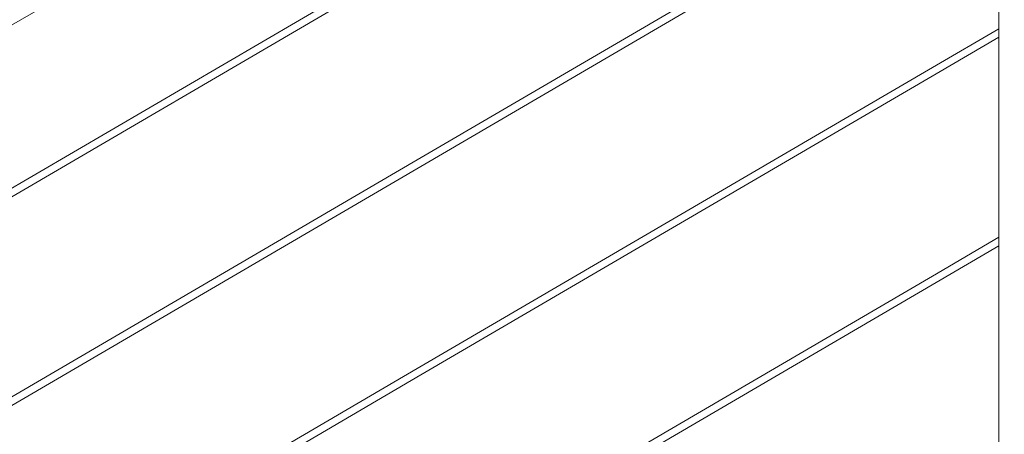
# Model space of a CAD drawing. Header units: millimetres. Extents: x -126680 to -83680, y 18016 to 39016.
# Tile 103 of 121: x -109926 to -109391, y 32123 to 32348. Entities that reach past the tile are written whole.
import ezdxf

# ---------------------------------------------------------------- set-up
doc = ezdxf.new("R2010")
doc.units = ezdxf.units.MM
doc.header["$MEASUREMENT"] = 0
doc.linetypes.add('Wipeout_Contour', pattern=[1000, 0, -1000])
doc.layers.add('Nowe_Konstrukcja - Schody', color=7, linetype='Continuous')
doc.layers.add('Nowe_Konstrukcja - Ściany zew', color=7, linetype='Continuous')
doc.layers.add('Nowe_Konstrukcja - Schody_Nr_pióra__101', color=250, linetype='Continuous', lineweight=13, true_color=0x333333)

msp = doc.modelspace()

# ---------------------------------------------------------------- wipeouts: each hides what was drawn before it
at = {"color": 254, "linetype": 'Wipeout_Contour', "lineweight": 0, "ltscale": 458174.304982}
msp.add_wipeout([(-109997.9, 32354.82), (-109993.81, 32347.82), (-109713.81, 32511.45), (-109717.9, 32518.45)], dxfattribs=at).dxf.layer = 'Nowe_Konstrukcja - Schody'
at = {"color": 254, "linetype": 'Wipeout_Contour', "lineweight": 0, "ltscale": 457260.016265}
msp.add_wipeout([(-110085.63, 31934.09), (-109992.63, 31879.74), (-109393.98, 32229.6), (-109393.98, 32338.3)], dxfattribs=at).dxf.layer = 'Nowe_Konstrukcja - Ściany zew'

# ---------------------------------------------------------------- next in the draw order: wipeouts: each hides what was drawn before it
at = {"color": 254, "linetype": 'Wipeout_Contour', "lineweight": 0, "ltscale": 458148.553435}
msp.add_wipeout([(-109993.81, 32347.82), (-109988.98, 32339.56), (-109708.98, 32503.19), (-109713.81, 32511.45)], dxfattribs=at).dxf.layer = 'Nowe_Konstrukcja - Schody'
at = {"color": 254, "linetype": 'Wipeout_Contour', "lineweight": 0, "ltscale": 456978.169485}
msp.add_wipeout([(-109988.67, 31877.42), (-109895.67, 31823.07), (-109393.98, 32116.27), (-109393.98, 32224.97)], dxfattribs=at).dxf.layer = 'Nowe_Konstrukcja - Ściany zew'

# ---------------------------------------------------------------- next in the draw order: wipeouts: each hides what was drawn before it
at = {"color": 254, "linetype": 'Wipeout_Contour', "lineweight": 0, "ltscale": 456084.714836}
msp.add_wipeout([(-109393.98, 31766.83), (-109343.98, 31766.83), (-109343.98, 32701.89), (-109393.98, 32701.89)], dxfattribs=at).dxf.layer = 'Nowe_Konstrukcja - Schody'
at = {"color": 254, "linetype": 'Wipeout_Contour', "lineweight": 0, "ltscale": 458120.681528}
msp.add_wipeout([(-109988.98, 32339.56), (-109984.15, 32331.3), (-109704.15, 32494.93), (-109708.98, 32503.19)], dxfattribs=at).dxf.layer = 'Nowe_Konstrukcja - Schody'
at = {"color": 254, "linetype": 'Wipeout_Contour', "lineweight": 0, "ltscale": 456727.648721}
msp.add_wipeout([(-109429.69, 32208.05), (-109709.69, 32044.41), (-109708.98, 32043.19), (-109428.98, 32206.83)], dxfattribs=at).dxf.layer = 'Nowe_Konstrukcja - Schody'

# ---------------------------------------------------------------- next in the draw order: wipeouts: each hides what was drawn before it
at = {"color": 254, "linetype": 'Wipeout_Contour', "lineweight": 0, "ltscale": 458094.932552}
msp.add_wipeout([(-109704.15, 32494.93), (-109984.15, 32331.3), (-109980.06, 32324.29), (-109700.06, 32487.93)], dxfattribs=at).dxf.layer = 'Nowe_Konstrukcja - Schody'
at = {"color": 254, "linetype": 'Wipeout_Contour', "lineweight": 0, "ltscale": 456723.535629}
msp.add_wipeout([(-109708.98, 32043.19), (-109708.27, 32041.97), (-109428.27, 32205.61), (-109428.98, 32206.83)], dxfattribs=at).dxf.layer = 'Nowe_Konstrukcja - Schody'

# ---------------------------------------------------------------- next in the draw order: wipeouts: each hides what was drawn before it
at = {"color": 254, "linetype": 'Wipeout_Contour', "lineweight": 0, "ltscale": 458075.22591}
msp.add_wipeout([(-109700.06, 32487.93), (-109980.06, 32324.29), (-109977.33, 32319.61), (-109697.33, 32483.25)], dxfattribs=at).dxf.layer = 'Nowe_Konstrukcja - Schody'
at = {"color": 254, "linetype": 'Wipeout_Contour', "lineweight": 0, "ltscale": 456720.627254}
msp.add_wipeout([(-109708.27, 32041.97), (-109707.97, 32041.46), (-109427.97, 32205.1), (-109428.27, 32205.61)], dxfattribs=at).dxf.layer = 'Nowe_Konstrukcja - Schody'

# ---------------------------------------------------------------- next in the draw order: wipeouts: each hides what was drawn before it
at = {"color": 254, "linetype": 'Wipeout_Contour', "lineweight": 0, "ltscale": 458064.56103}
msp.add_wipeout([(-109697.33, 32483.25), (-109977.33, 32319.61), (-109976.37, 32317.97), (-109696.37, 32481.61)], dxfattribs=at).dxf.layer = 'Nowe_Konstrukcja - Schody'
at = {"color": 254, "linetype": 'Wipeout_Contour', "lineweight": 0, "ltscale": 456730.557104}
msp.add_wipeout([(-109429.99, 32208.55), (-109709.99, 32044.92), (-109709.69, 32044.41), (-109429.69, 32208.05)], dxfattribs=at).dxf.layer = 'Nowe_Konstrukcja - Schody'

# ---------------------------------------------------------------- next in the draw order: wipeouts: each hides what was drawn before it
at = {"color": 254, "linetype": 'Wipeout_Contour', "lineweight": 0, "ltscale": 456226.203908}
msp.add_wipeout([(-109429.69, 32208.05), (-109428.98, 32206.83), (-109393.98, 32227.28), (-109393.98, 32228.92)], dxfattribs=at).dxf.layer = 'Nowe_Konstrukcja - Schody'
at = {"color": 254, "linetype": 'Wipeout_Contour', "lineweight": 0, "ltscale": 457746.074408}
msp.add_wipeout([(-109989.69, 31994.11), (-109988.98, 31992.89), (-109708.98, 32156.52), (-109709.69, 32157.75)], dxfattribs=at).dxf.layer = 'Nowe_Konstrukcja - Schody'

# ---------------------------------------------------------------- next in the draw order: wipeouts: each hides what was drawn before it
at = {"color": 254, "linetype": 'Wipeout_Contour', "lineweight": 0, "ltscale": 456223.2199}
msp.add_wipeout([(-109428.98, 32206.83), (-109428.27, 32205.61), (-109393.98, 32225.64), (-109393.98, 32227.28)], dxfattribs=at).dxf.layer = 'Nowe_Konstrukcja - Schody'
at = {"color": 254, "linetype": 'Wipeout_Contour', "lineweight": 0, "ltscale": 457741.965666}
msp.add_wipeout([(-109988.98, 31992.89), (-109988.27, 31991.67), (-109708.27, 32155.3), (-109708.98, 32156.52)], dxfattribs=at).dxf.layer = 'Nowe_Konstrukcja - Schody'

# ---------------------------------------------------------------- next in the draw order: wipeouts: each hides what was drawn before it
at = {"color": 254, "linetype": 'Wipeout_Contour', "lineweight": 0, "ltscale": 456221.101462}
msp.add_wipeout([(-109428.27, 32205.61), (-109427.97, 32205.1), (-109393.98, 32224.97), (-109393.98, 32225.64)], dxfattribs=at).dxf.layer = 'Nowe_Konstrukcja - Schody'
at = {"color": 254, "linetype": 'Wipeout_Contour', "lineweight": 0, "ltscale": 457739.060322}
msp.add_wipeout([(-109708.27, 32155.3), (-109988.27, 31991.67), (-109987.97, 31991.16), (-109707.97, 32154.8)], dxfattribs=at).dxf.layer = 'Nowe_Konstrukcja - Schody'

# ---------------------------------------------------------------- next in the draw order: wipeouts: each hides what was drawn before it
at = {"color": 254, "linetype": 'Wipeout_Contour', "lineweight": 0, "ltscale": 456228.305954}
msp.add_wipeout([(-109429.99, 32208.55), (-109429.69, 32208.05), (-109393.98, 32228.92), (-109393.98, 32229.6)], dxfattribs=at).dxf.layer = 'Nowe_Konstrukcja - Schody'
at = {"color": 254, "linetype": 'Wipeout_Contour', "lineweight": 0, "ltscale": 457748.979754}
msp.add_wipeout([(-109989.99, 31994.62), (-109989.69, 31994.11), (-109709.69, 32157.75), (-109709.99, 32158.25)], dxfattribs=at).dxf.layer = 'Nowe_Konstrukcja - Schody'

# ---------------------------------------------------------------- next in the draw order: wipeouts: each hides what was drawn before it
at = {"color": 254, "linetype": 'Wipeout_Contour', "lineweight": 0, "ltscale": 456855.403747}
msp.add_wipeout([(-109429.69, 32321.38), (-109709.69, 32157.75), (-109708.98, 32156.52), (-109428.98, 32320.16)], dxfattribs=at).dxf.layer = 'Nowe_Konstrukcja - Schody'

# ---------------------------------------------------------------- next in the draw order: wipeouts: each hides what was drawn before it
at = {"color": 254, "linetype": 'Wipeout_Contour', "lineweight": 0, "ltscale": 456851.286958}
msp.add_wipeout([(-109708.98, 32156.52), (-109708.27, 32155.3), (-109428.27, 32318.94), (-109428.98, 32320.16)], dxfattribs=at).dxf.layer = 'Nowe_Konstrukcja - Schody'

# ---------------------------------------------------------------- next in the draw order: wipeouts: each hides what was drawn before it
at = {"color": 254, "linetype": 'Wipeout_Contour', "lineweight": 0, "ltscale": 456848.37597}
msp.add_wipeout([(-109708.27, 32155.3), (-109707.97, 32154.8), (-109427.97, 32318.43), (-109428.27, 32318.94)], dxfattribs=at).dxf.layer = 'Nowe_Konstrukcja - Schody'

# ---------------------------------------------------------------- next in the draw order: wipeouts: each hides what was drawn before it
at = {"color": 254, "linetype": 'Wipeout_Contour', "lineweight": 0, "ltscale": 456858.314744}
msp.add_wipeout([(-109429.99, 32321.89), (-109709.99, 32158.25), (-109709.69, 32157.75), (-109429.69, 32321.38)], dxfattribs=at).dxf.layer = 'Nowe_Konstrukcja - Schody'

# ---------------------------------------------------------------- next in the draw order: linework, layer by layer
at = {"layer": 'Nowe_Konstrukcja - Schody_Nr_pióra__101', "color": 250, "linetype": 'Continuous', "lineweight": 13, "true_color": 0x333333}
for p, q in [((-109429.99, 32208.55), (-109393.98, 32229.6)), ((-109427.97, 32205.1), (-109393.98, 32224.97))]:
    msp.add_line(p, q, dxfattribs=at)

# ---------------------------------------------------------------- next in the draw order: wipeouts: each hides what was drawn before it
at = {"color": 254, "linetype": 'Wipeout_Contour', "lineweight": 0, "ltscale": 456354.465027}
msp.add_wipeout([(-109429.69, 32321.38), (-109428.98, 32320.16), (-109393.98, 32340.62), (-109393.98, 32342.25)], dxfattribs=at).dxf.layer = 'Nowe_Konstrukcja - Schody'
at = {"color": 254, "linetype": 'Wipeout_Contour', "lineweight": 0, "ltscale": 457873.346059}
msp.add_wipeout([(-109989.69, 32107.44), (-109988.98, 32106.22), (-109708.98, 32269.86), (-109709.69, 32271.08)], dxfattribs=at).dxf.layer = 'Nowe_Konstrukcja - Schody'

# ---------------------------------------------------------------- next in the draw order: wipeouts: each hides what was drawn before it
at = {"color": 254, "linetype": 'Wipeout_Contour', "lineweight": 0, "ltscale": 456351.476174}
msp.add_wipeout([(-109428.98, 32320.16), (-109428.27, 32318.94), (-109393.98, 32338.98), (-109393.98, 32340.62)], dxfattribs=at).dxf.layer = 'Nowe_Konstrukcja - Schody'
at = {"color": 254, "linetype": 'Wipeout_Contour', "lineweight": 0, "ltscale": 457869.233623}
msp.add_wipeout([(-109988.98, 32106.22), (-109988.27, 32105), (-109708.27, 32268.64), (-109708.98, 32269.86)], dxfattribs=at).dxf.layer = 'Nowe_Konstrukcja - Schody'

# ---------------------------------------------------------------- next in the draw order: wipeouts: each hides what was drawn before it
at = {"color": 254, "linetype": 'Wipeout_Contour', "lineweight": 0, "ltscale": 456349.354317}
msp.add_wipeout([(-109428.27, 32318.94), (-109427.97, 32318.43), (-109393.98, 32338.3), (-109393.98, 32338.98)], dxfattribs=at).dxf.layer = 'Nowe_Konstrukcja - Schody'
at = {"color": 254, "linetype": 'Wipeout_Contour', "lineweight": 0, "ltscale": 457866.325667}
msp.add_wipeout([(-109708.27, 32268.64), (-109988.27, 32105), (-109987.97, 32104.5), (-109707.97, 32268.13)], dxfattribs=at).dxf.layer = 'Nowe_Konstrukcja - Schody'

# ---------------------------------------------------------------- next in the draw order: wipeouts: each hides what was drawn before it
at = {"color": 254, "linetype": 'Wipeout_Contour', "lineweight": 0, "ltscale": 456356.570507}
msp.add_wipeout([(-109429.99, 32321.89), (-109429.69, 32321.38), (-109393.98, 32342.25), (-109393.98, 32342.93)], dxfattribs=at).dxf.layer = 'Nowe_Konstrukcja - Schody'
at = {"color": 254, "linetype": 'Wipeout_Contour', "lineweight": 0, "ltscale": 457876.254016}
msp.add_wipeout([(-109989.99, 32107.95), (-109989.69, 32107.44), (-109709.69, 32271.08), (-109709.99, 32271.59)], dxfattribs=at).dxf.layer = 'Nowe_Konstrukcja - Schody'

# ---------------------------------------------------------------- next in the draw order: linework, layer by layer
at = {"layer": 'Nowe_Konstrukcja - Schody_Nr_pióra__101', "color": 250, "linetype": 'Continuous', "lineweight": 13, "true_color": 0x333333}
for p, q in [((-109393.98, 31766.83), (-109393.98, 32701.89)), ((-109709.99, 32044.92), (-109429.99, 32208.55)), ((-109707.97, 32041.46), (-109427.97, 32205.1)), ((-109989.99, 31994.62), (-109709.99, 32158.25)), ((-109987.97, 31991.16), (-109707.97, 32154.8))]:
    msp.add_line(p, q, dxfattribs=at)

# ---------------------------------------------------------------- next in the draw order: wipeouts: each hides what was drawn before it
at = {"color": 254, "linetype": 'Wipeout_Contour', "lineweight": 0, "ltscale": 456983.57277}
msp.add_wipeout([(-109429.69, 32434.72), (-109709.69, 32271.08), (-109708.98, 32269.86), (-109428.98, 32433.49)], dxfattribs=at).dxf.layer = 'Nowe_Konstrukcja - Schody'

# ---------------------------------------------------------------- next in the draw order: wipeouts: each hides what was drawn before it
at = {"color": 254, "linetype": 'Wipeout_Contour', "lineweight": 0, "ltscale": 456979.452291}
msp.add_wipeout([(-109708.98, 32269.86), (-109708.27, 32268.64), (-109428.27, 32432.27), (-109428.98, 32433.49)], dxfattribs=at).dxf.layer = 'Nowe_Konstrukcja - Schody'

# ---------------------------------------------------------------- next in the draw order: wipeouts: each hides what was drawn before it
at = {"color": 254, "linetype": 'Wipeout_Contour', "lineweight": 0, "ltscale": 456976.538693}
msp.add_wipeout([(-109708.27, 32268.64), (-109707.97, 32268.13), (-109427.97, 32431.77), (-109428.27, 32432.27)], dxfattribs=at).dxf.layer = 'Nowe_Konstrukcja - Schody'

# ---------------------------------------------------------------- next in the draw order: wipeouts: each hides what was drawn before it
at = {"color": 254, "linetype": 'Wipeout_Contour', "lineweight": 0, "ltscale": 456986.486376}
msp.add_wipeout([(-109429.99, 32435.22), (-109709.99, 32271.59), (-109709.69, 32271.08), (-109429.69, 32434.72)], dxfattribs=at).dxf.layer = 'Nowe_Konstrukcja - Schody'

# ---------------------------------------------------------------- next in the draw order: linework, layer by layer
at = {"layer": 'Nowe_Konstrukcja - Schody_Nr_pióra__101', "color": 250, "linetype": 'Continuous', "lineweight": 13, "true_color": 0x333333}
for p, q in [((-109429.99, 32321.89), (-109393.98, 32342.93)), ((-109427.97, 32318.43), (-109393.98, 32338.3))]:
    msp.add_line(p, q, dxfattribs=at)

# ---------------------------------------------------------------- next in the draw order: wipeouts: each hides what was drawn before it
at = {"color": 254, "linetype": 'Wipeout_Contour', "lineweight": 0, "ltscale": 458001.031056}
msp.add_wipeout([(-109989.69, 32220.78), (-109988.98, 32219.56), (-109708.98, 32383.19), (-109709.69, 32384.41)], dxfattribs=at).dxf.layer = 'Nowe_Konstrukcja - Schody'

# ---------------------------------------------------------------- next in the draw order: wipeouts: each hides what was drawn before it
at = {"color": 254, "linetype": 'Wipeout_Contour', "lineweight": 0, "ltscale": 457996.914932}
msp.add_wipeout([(-109988.98, 32219.56), (-109988.27, 32218.33), (-109708.27, 32381.97), (-109708.98, 32383.19)], dxfattribs=at).dxf.layer = 'Nowe_Konstrukcja - Schody'

# ---------------------------------------------------------------- next in the draw order: wipeouts: each hides what was drawn before it
at = {"color": 254, "linetype": 'Wipeout_Contour', "lineweight": 0, "ltscale": 457994.004368}
msp.add_wipeout([(-109708.27, 32381.97), (-109988.27, 32218.33), (-109987.97, 32217.83), (-109707.97, 32381.46)], dxfattribs=at).dxf.layer = 'Nowe_Konstrukcja - Schody'

# ---------------------------------------------------------------- next in the draw order: wipeouts: each hides what was drawn before it
at = {"color": 254, "linetype": 'Wipeout_Contour', "lineweight": 0, "ltscale": 458003.941621}
msp.add_wipeout([(-109989.99, 32221.28), (-109989.69, 32220.78), (-109709.69, 32384.41), (-109709.99, 32384.92)], dxfattribs=at).dxf.layer = 'Nowe_Konstrukcja - Schody'

# ---------------------------------------------------------------- next in the draw order: linework, layer by layer
at = {"layer": 'Nowe_Konstrukcja - Schody_Nr_pióra__101', "color": 250, "linetype": 'Continuous', "lineweight": 13, "true_color": 0x333333}
for p, q in [((-109976.37, 32317.97), (-109696.37, 32481.61)), ((-109709.99, 32271.59), (-109429.99, 32435.22)), ((-109707.97, 32268.13), (-109427.97, 32431.77)), ((-109989.99, 32221.28), (-109709.99, 32384.92)), ((-109987.97, 32217.83), (-109707.97, 32381.46)), ((-109709.99, 32158.25), (-109429.99, 32321.89)), ((-109707.97, 32154.8), (-109427.97, 32318.43)), ((-109989.99, 32107.95), (-109709.99, 32271.59)), ((-109987.97, 32104.5), (-109707.97, 32268.13))]:
    msp.add_line(p, q, dxfattribs=at)

doc.saveas('drawing.dxf')
